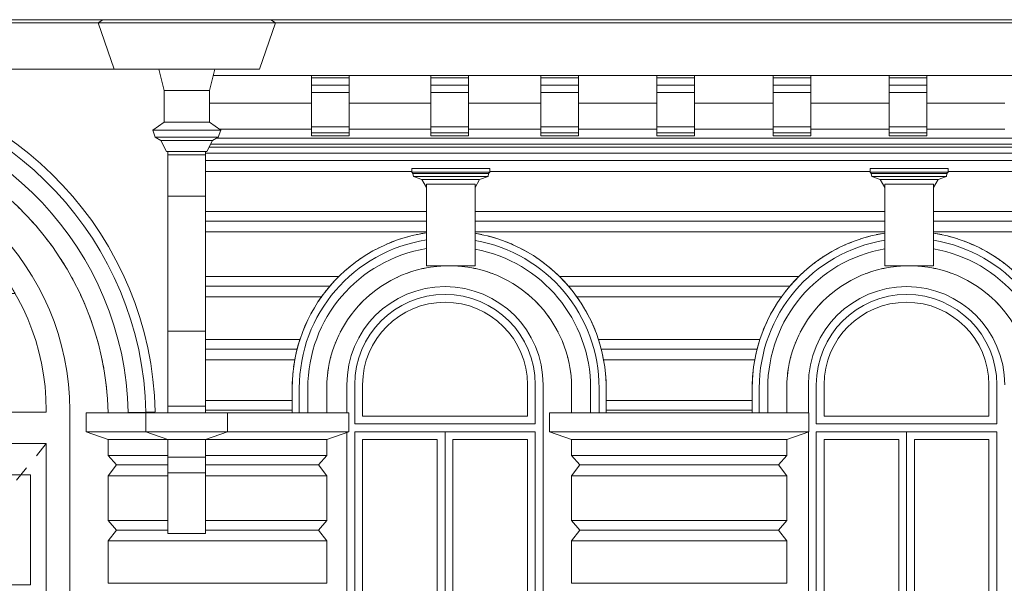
# Model space of a CAD drawing. Header units: metres. Extents: x -1.8 to 41.7, y -0.9 to 24.3.
# Tile 16 of 28: x 21.1 to 27.3, y 1.8 to 5.4. Entities that reach past the tile are written whole.
import ezdxf

# ---------------------------------------------------------------- set-up
doc = ezdxf.new("R2010")
doc.units = ezdxf.units.M
doc.linetypes.add('AV - Carkovana 2mm', pattern=[0.0027, 0.002, -0.0007])
doc.layers.add('AV-STAVBA', color=7, linetype='Continuous', lineweight=18)

# ---------------------------------------------------------------- blocks, each defined once
blk = doc.blocks.new('DO_2_Ocel__členěné dřevěné vrata - 1500x1970-1358107-Pohled JV')
at = {"layer": 'AV-STAVBA'}
for p, q in [((19.7098, 3.685), (19.7098, 4.4099)), ((19.7398, 4.4099), (19.7398, 3.685)), ((19.0098, 3.685), (19.0098, 4.2286)), ((19.0398, 4.2445), (19.0398, 3.685)), ((20.4098, 3.685), (20.4098, 4.2445)), ((20.4398, 4.2286), (20.4398, 3.685)), ((19.0098, 3.655), (18.4229, 3.655)), ((18.4405, 3.685), (19.0098, 3.685)), ((19.0098, 2.9), (19.0098, 3.655)), ((19.0398, 3.685), (19.7098, 3.685)), ((19.0398, 3.655), (19.0398, 2.9)), ((19.7098, 3.655), (19.0398, 3.655)), ((19.7098, 2.9), (19.7098, 3.655)), ((19.7398, 3.685), (20.4098, 3.685)), ((19.7398, 3.655), (19.7398, 2.9)), ((20.4098, 3.655), (19.7398, 3.655)), ((20.4098, 2.9), (20.4098, 3.655)), ((20.4398, 3.685), (21.0091, 3.685)), ((20.4398, 3.655), (20.4398, 2.9)), ((21.0267, 3.655), (20.4398, 3.655)), ((18.2248, 2.9), (18.2248, 2.91)), ((21.2248, 2.9), (18.2248, 2.9)), ((19.0398, 2.9), (19.0098, 2.9)), ((19.7398, 2.9), (19.7098, 2.9)), ((20.4398, 2.9), (20.4098, 2.9)), ((21.2248, 2.91), (21.2248, 2.9)), ((18.2248, 2.7), (18.2248, -0.514)), ((18.2248, 2.7), (21.2248, 2.7)), ((18.2248, 2.7), (19.7248, 2.7)), ((18.2248, -0.514), (18.2248, 2.7)), ((19.7248, 2.7), (21.2248, 2.7)), ((19.7248, -0.8499), (19.7248, 2.7)), ((19.7248, 2.7), (19.7248, -0.8499)), ((21.2248, -0.5012), (21.2248, 2.7)), ((21.2248, 2.7), (21.2248, -0.5012)), ((18.3248, 2.5), (18.3248, 1.8)), ((18.5498, 2.5), (18.3248, 2.5)), ((18.5498, 2.5), (18.5498, 1.8)), ((18.6498, 1.8), (18.6498, 2.5)), ((18.8748, 2.5), (18.6498, 2.5)), ((18.8748, 2.5), (18.8748, 1.8)), ((19.0748, 1.8), (19.0748, 2.5)), ((19.2998, 2.5), (19.0748, 2.5)), ((19.2998, 2.5), (19.2998, 1.8)), ((19.3998, 1.8), (19.3998, 2.5)), ((19.6248, 2.5), (19.3998, 2.5)), ((19.6248, 1.8), (19.6248, 2.5)), ((19.8248, 2.5), (19.8248, 1.8)), ((20.0498, 2.5), (19.8248, 2.5)), ((20.0498, 1.8), (20.0498, 2.5)), ((20.3748, 2.5), (20.1498, 2.5)), ((20.1498, 2.5), (20.1498, 1.8)), ((20.3748, 1.8), (20.3748, 2.5)), ((20.7998, 2.5), (20.5748, 2.5)), ((20.5748, 2.5), (20.5748, 1.8)), ((20.7998, 1.8), (20.7998, 2.5)), ((20.8998, 2.5), (20.8998, 1.8)), ((21.1248, 2.5), (20.8998, 2.5)), ((21.1248, 1.8), (21.1248, 2.5)), ((18.5498, 1.8), (18.3248, 1.8)), ((18.8748, 1.8), (18.6498, 1.8)), ((19.2998, 1.8), (19.0748, 1.8)), ((19.6248, 1.8), (19.3998, 1.8)), ((19.8248, 1.8), (20.0498, 1.8)), ((20.1498, 1.8), (20.3748, 1.8)), ((20.5748, 1.8), (20.7998, 1.8)), ((20.8998, 1.8), (21.1248, 1.8)), ((19.7748, 1.725), (19.7748, -0.8501)), ((19.7748, 1.725), (20.4748, 1.725)), ((19.7748, 1.725), (20.4748, 1.725)), ((19.7748, -0.8501), (19.7748, 1.725)), ((20.4748, 1.725), (20.4748, -0.8518)), ((20.4748, 1.725), (20.4748, -0.8518)), ((18.3248, 1.65), (18.3248, 0.925)), ((18.3248, 1.65), (18.5498, 1.65)), ((18.5498, 1.65), (18.5498, 0.925)), ((18.6498, 0.925), (18.6498, 1.65)), ((18.6498, 1.65), (18.8748, 1.65)), ((18.8748, 1.65), (18.8748, 0.925)), ((19.0748, 0.925), (19.0748, 1.65)), ((19.0748, 1.65), (19.2998, 1.65)), ((19.2998, 1.65), (19.2998, 0.925)), ((19.3998, 1.65), (19.6248, 1.65)), ((19.3998, 0.925), (19.3998, 1.65)), ((19.6248, 0.925), (19.6248, 1.65)), ((19.8248, 1.65), (19.8248, 0.925)), ((20.0498, 1.65), (19.8248, 1.65)), ((20.0498, 0.925), (20.0498, 1.65)), ((20.1498, 1.65), (20.1498, 0.925)), ((20.3748, 1.65), (20.1498, 1.65)), ((20.3748, 0.925), (20.3748, 1.65)), ((20.7998, 1.65), (20.5748, 1.65)), ((20.5748, 1.65), (20.5748, 0.925)), ((20.7998, 0.925), (20.7998, 1.65)), ((20.8998, 1.65), (20.8998, 0.925)), ((21.1248, 1.65), (20.8998, 1.65)), ((21.1248, 0.925), (21.1248, 1.65)), ((18.5498, 0.925), (18.3248, 0.925)), ((18.8748, 0.925), (18.6498, 0.925)), ((19.2998, 0.925), (19.0748, 0.925)), ((19.6248, 0.925), (19.3998, 0.925)), ((19.8248, 0.925), (20.0498, 0.925)), ((20.1498, 0.925), (20.3748, 0.925)), ((20.5748, 0.925), (20.7998, 0.925)), ((20.8998, 0.925), (21.1248, 0.925)), ((18.3248, 0.775), (18.3248, 0.075)), ((18.3248, 0.775), (18.5498, 0.775)), ((18.5498, 0.775), (18.5498, 0.075)), ((18.6498, 0.075), (18.6498, 0.775)), ((18.6498, 0.775), (18.8748, 0.775)), ((18.8748, 0.775), (18.8748, 0.075)), ((19.0748, 0.075), (19.0748, 0.775)), ((19.0748, 0.775), (19.2998, 0.775)), ((19.2998, 0.775), (19.2998, 0.075)), ((19.3998, 0.775), (19.6248, 0.775)), ((19.3998, 0.075), (19.3998, 0.775)), ((19.6248, 0.075), (19.6248, 0.775)), ((19.8248, 0.775), (19.8248, 0.075)), ((20.0498, 0.775), (19.8248, 0.775)), ((20.0498, 0.075), (20.0498, 0.775)), ((20.3748, 0.775), (20.1498, 0.775)), ((20.1498, 0.775), (20.1498, 0.075)), ((20.3748, 0.075), (20.3748, 0.775)), ((20.7998, 0.775), (20.5748, 0.775)), ((20.5748, 0.775), (20.5748, 0.075)), ((20.7998, 0.075), (20.7998, 0.775)), ((20.8998, 0.775), (20.8998, 0.075)), ((21.1248, 0.775), (20.8998, 0.775)), ((21.1248, 0.075), (21.1248, 0.775)), ((18.5498, 0.075), (18.3248, 0.075)), ((18.8748, 0.075), (18.6498, 0.075)), ((19.2998, 0.075), (19.0748, 0.075)), ((19.6248, 0.075), (19.3998, 0.075)), ((19.8248, 0.075), (20.0498, 0.075)), ((20.1498, 0.075), (20.3748, 0.075)), ((20.5748, 0.075), (20.7998, 0.075)), ((20.8998, 0.075), (21.1248, 0.075)), ((18.3248, -0.4), (18.3248, -0.7)), ((18.3248, -0.4), (18.5498, -0.4)), ((18.5498, -0.4), (18.5498, -0.7)), ((18.6498, -0.7), (18.6498, -0.4)), ((18.6498, -0.4), (18.8748, -0.4)), ((18.8748, -0.4), (18.8748, -0.7)), ((19.0748, -0.7), (19.0748, -0.4)), ((19.0748, -0.4), (19.2998, -0.4)), ((19.2998, -0.4), (19.2998, -0.7)), ((19.3998, -0.4), (19.6248, -0.4)), ((19.3998, -0.7), (19.3998, -0.4)), ((19.6248, -0.7), (19.6248, -0.4)), ((19.8248, -0.4), (19.8248, -0.7)), ((20.3748, -0.4), (19.8248, -0.4)), ((20.3748, -0.7), (20.3748, -0.4)), ((20.5748, -0.4), (20.5748, -0.7)), ((21.1248, -0.4), (20.5748, -0.4)), ((21.1248, -0.7), (21.1248, -0.4)), ((18.3248, -0.7), (18.5498, -0.7)), ((18.6498, -0.7), (18.8748, -0.7)), ((19.0748, -0.7), (19.2998, -0.7)), ((19.3998, -0.7), (19.6248, -0.7)), ((19.8248, -0.7), (20.3748, -0.7)), ((20.5748, -0.7), (21.1248, -0.7))]:
    blk.add_line(p, q, dxfattribs=at)
at = {"layer": 'AV-STAVBA', "linetype": 'AV - Carkovana 2mm'}
for p, q in [((18.2248, 2.7), (19.7248, 0.85)), ((21.2248, 2.7), (19.7248, 0.85)), ((19.7248, 0.85), (18.3493, -0.8464)), ((19.7248, 0.85), (21.106, -0.8535))]:
    blk.add_line(p, q, dxfattribs=at)
at = {"layer": 'AV-STAVBA'}
for start, end in [(0, 180), (89.42703, 90.57297), (117.17222, 118.46792), (61.53208, 62.82778), (148.89108, 150.22029), (29.77971, 31.10892)]:
    blk.add_arc((19.7248, 2.91), 1.5, start, end, dxfattribs=at)
blk = doc.blocks.new('Zdobná fasáda 1NP - Zdobná fasáda 1NP-1554848-Pohled JV')
at = {"layer": 'AV-STAVBA'}
for p, q in [((21.9998, 4.54), (21.9998, 4.56)), ((21.9998, 4.54), (21.9998, 4.2756)), ((21.9998, 4.54), (22.2398, 4.54)), ((22.2398, 4.56), (22.2398, 4.54)), ((22.2398, 4.2756), (22.2398, 4.54)), ((23.5532, 4.4281), (23.5532, 4.4514)), ((23.5532, 4.4514), (24.0495, 4.4514)), ((23.5603, 4.4211), (23.5532, 4.4281)), ((24.0495, 4.4281), (23.5532, 4.4281)), ((23.5638, 4.4014), (23.5603, 4.4211)), ((24.0424, 4.4211), (23.5603, 4.4211)), ((23.6172, 4.3819), (23.5638, 4.4014)), ((24.039, 4.4014), (23.5638, 4.4014)), ((23.9855, 4.3819), (24.039, 4.4014)), ((24.039, 4.4014), (24.0424, 4.4211)), ((24.0424, 4.4211), (24.0495, 4.4281)), ((24.0495, 4.4281), (24.0495, 4.4514)), ((26.4732, 4.4281), (26.4732, 4.4514)), ((26.4732, 4.4514), (26.9695, 4.4514)), ((26.4803, 4.4211), (26.4732, 4.4281)), ((26.9695, 4.4281), (26.4732, 4.4281)), ((26.4838, 4.4014), (26.4803, 4.4211)), ((26.9624, 4.4211), (26.4803, 4.4211)), ((26.5372, 4.3819), (26.4838, 4.4014)), ((26.959, 4.4014), (26.4838, 4.4014)), ((26.9055, 4.3819), (26.959, 4.4014)), ((26.959, 4.4014), (26.9624, 4.4211)), ((26.9624, 4.4211), (26.9695, 4.4281)), ((26.9695, 4.4281), (26.9695, 4.4514)), ((23.6464, 4.3314), (23.6172, 4.3819)), ((23.9855, 4.3819), (23.6172, 4.3819)), ((23.6464, 4.3529), (23.6464, 4.1782)), ((23.9564, 4.3529), (23.6464, 4.3529)), ((23.9564, 4.3314), (23.9855, 4.3819)), ((23.9564, 4.1782), (23.9564, 4.3529)), ((26.5664, 4.3314), (26.5372, 4.3819)), ((26.9055, 4.3819), (26.5372, 4.3819)), ((26.5664, 4.3529), (26.5664, 4.1782)), ((26.8764, 4.3529), (26.5664, 4.3529)), ((26.8764, 4.3314), (26.9055, 4.3819)), ((26.8764, 4.1782), (26.8764, 4.3529)), ((21.9998, 3.415), (21.9998, 4.2765)), ((21.9998, 4.2756), (22.2398, 4.2756)), ((22.2398, 4.2765), (22.2398, 3.415)), ((23.6464, 3.8735), (23.6464, 4.1782)), ((23.9564, 4.1782), (23.9564, 3.8735)), ((26.5664, 3.8735), (26.5664, 4.1782)), ((26.8764, 4.1782), (26.8764, 3.8735)), ((23.6464, 3.8735), (23.6464, 3.833)), ((23.6464, 3.833), (23.9564, 3.833)), ((23.9564, 3.833), (23.9564, 3.8735)), ((26.5664, 3.8735), (26.5664, 3.833)), ((26.5664, 3.833), (26.8764, 3.833)), ((26.8764, 3.833), (26.8764, 3.8735)), ((23.0878, 3.7637), (23.0852, 3.7611)), ((24.4976, 3.7611), (24.4949, 3.7637)), ((26.0178, 3.7637), (26.0152, 3.7611)), ((23.0309, 3.7024), (23.0119, 3.6795)), ((23.0327, 3.7024), (23.0309, 3.7024)), ((23.3683, 3.7083), (23.3831, 3.7177)), ((23.4499, 3.7543), (23.4632, 3.7606)), ((24.1195, 3.7606), (24.1328, 3.7543)), ((24.1996, 3.7177), (24.2145, 3.7083)), ((24.5518, 3.7024), (24.5501, 3.7024)), ((24.5708, 3.6795), (24.5518, 3.7024)), ((25.9609, 3.7024), (25.9419, 3.6795)), ((25.9627, 3.7024), (25.9609, 3.7024)), ((26.2983, 3.7083), (26.3131, 3.7177)), ((26.3799, 3.7543), (26.3931, 3.7606)), ((27.0495, 3.7606), (27.0628, 3.7543)), ((27.1296, 3.7177), (27.1445, 3.7083)), ((23.2877, 3.6486), (23.3, 3.6588)), ((24.2828, 3.6588), (24.2951, 3.6486)), ((26.2177, 3.6486), (26.23, 3.6588)), ((27.2128, 3.6588), (27.2251, 3.6486)), ((22.9792, 3.6337), (22.9772, 3.6337)), ((24.6036, 3.6337), (24.6055, 3.6337)), ((25.9092, 3.6337), (25.9072, 3.6337)), ((21.9998, 3.1834), (21.9998, 3.415)), ((21.9998, 3.415), (22.2398, 3.415)), ((22.2398, 3.415), (22.2398, 3.1834)), ((23.0655, 3.3387), (23.067, 3.3424)), ((24.5157, 3.3424), (24.5172, 3.3387)), ((25.9955, 3.3387), (25.997, 3.3424)), ((22.823, 3.3024), (22.8169, 3.2778)), ((22.8242, 3.3024), (22.823, 3.3024)), ((24.7598, 3.3024), (24.7586, 3.3024)), ((24.7658, 3.2778), (24.7598, 3.3024)), ((25.753, 3.3024), (25.7469, 3.2778)), ((25.7542, 3.3024), (25.753, 3.3024)), ((22.8078, 3.2337), (22.8093, 3.2337)), ((23.0352, 3.2443), (23.0367, 3.2503)), ((24.546, 3.2503), (24.5476, 3.2443)), ((24.7734, 3.2337), (24.7749, 3.2337)), ((25.7378, 3.2337), (25.7393, 3.2337)), ((25.9652, 3.2443), (25.9667, 3.2503)), ((21.9998, 3.1834), (21.9998, 2.9374)), ((22.2398, 2.9374), (22.2398, 3.1834)), ((22.7914, 3.053), (22.7914, 2.895)), ((22.8364, 3.053), (22.8364, 2.895)), ((22.8906, 3.053), (22.8906, 2.895)), ((23.0114, 3.053), (23.0114, 2.895)), ((24.5714, 3.053), (24.5714, 2.895)), ((24.6922, 2.895), (24.6922, 3.053)), ((24.7464, 3.053), (24.7464, 2.895)), ((24.7914, 2.895), (24.7914, 3.053)), ((25.7214, 3.053), (25.7214, 2.895)), ((25.7664, 3.053), (25.7664, 2.895)), ((25.8206, 3.053), (25.8206, 2.895)), ((25.9414, 3.053), (25.9414, 2.895)), ((21.4798, 2.775), (21.4798, 2.895)), ((21.4798, 2.895), (21.8598, 2.895)), ((21.7475, 2.8981), (21.6193, 2.895)), ((21.86, 2.9007), (21.7475, 2.8981)), ((21.8598, 2.895), (22.3798, 2.895)), ((21.8598, 2.895), (21.8598, 2.775)), ((21.9192, 2.9021), (21.86, 2.9007)), ((21.9998, 2.895), (21.9998, 2.9374)), ((21.9998, 2.9374), (22.2398, 2.9374)), ((22.2398, 2.9374), (22.2398, 2.895)), ((23.1514, 2.895), (22.3798, 2.895)), ((22.3798, 2.895), (22.3798, 2.775)), ((23.1514, 2.775), (23.1514, 2.895)), ((26.0814, 2.895), (24.4314, 2.895)), ((24.4314, 2.895), (24.4314, 2.775)), ((26.0814, 2.775), (26.0814, 2.895)), ((21.6198, 2.725), (21.4798, 2.775)), ((21.8598, 2.775), (21.4798, 2.775)), ((22.3798, 2.775), (21.8598, 2.775)), ((21.8598, 2.775), (21.9998, 2.725)), ((22.3798, 2.775), (22.2398, 2.725)), ((23.1514, 2.775), (22.3798, 2.775)), ((23.0114, 2.725), (23.1514, 2.775)), ((26.0814, 2.775), (24.4314, 2.775)), ((24.4314, 2.775), (24.5714, 2.725)), ((25.9414, 2.725), (26.0814, 2.775)), ((21.9998, 2.725), (21.6198, 2.725)), ((21.9998, 2.6128), (21.9998, 2.725)), ((21.9998, 2.725), (22.2398, 2.725)), ((22.2398, 2.725), (21.9998, 2.725)), ((22.2398, 2.725), (22.2398, 2.6128)), ((23.0114, 2.725), (22.2398, 2.725)), ((25.9414, 2.725), (24.5714, 2.725)), ((21.9998, 2.5128), (21.9998, 2.6128)), ((21.9998, 2.6128), (22.2398, 2.6128)), ((22.2398, 2.6128), (22.2398, 2.5128)), ((21.9998, 2.127), (21.9998, 2.5128)), ((21.9998, 2.5128), (22.2398, 2.5128)), ((22.2398, 2.5128), (22.2398, 2.127)), ((22.2398, 2.127), (21.9998, 2.127))]:
    blk.add_line(p, q, dxfattribs=at)
at = {"layer": 'AV-STAVBA', "flags": 128}
for points in [[(23.0826, 3.7585), (23.0587, 3.7337), (23.0309, 3.7024)], [(24.5518, 3.7024), (24.524, 3.7337), (24.5001, 3.7585)], [(26.0126, 3.7585), (25.9887, 3.7337), (25.9609, 3.7024)], [(23.008, 3.6746), (23.0033, 3.6686), (22.9772, 3.6337)], [(24.6055, 3.6337), (24.5794, 3.6686), (24.5747, 3.6746)], [(25.938, 3.6746), (25.9333, 3.6686), (25.9072, 3.6337)], [(22.8408, 3.3637), (22.8314, 3.3332), (22.823, 3.3024)], [(24.7598, 3.3024), (24.7513, 3.3332), (24.7419, 3.3637)], [(25.7708, 3.3637), (25.7614, 3.3332), (25.753, 3.3024)], [(22.8161, 3.274), (22.8148, 3.2682), (22.8078, 3.2337)], [(24.7749, 3.2337), (24.7679, 3.2682), (24.7666, 3.274)], [(25.7461, 3.274), (25.7448, 3.2682), (25.7378, 3.2337)]]:
    blk.add_lwpolyline(points, dxfattribs=at)
at = {"layer": 'AV-STAVBA'}
for centre, radius, start, end in [((19.7298, 2.85), 2.19, 1.36431, 84.87326), ((19.7298, 2.85), 2.1308, 1.36431, 85.00901), ((19.7298, 2.85), 2.0182, 1.36431, 85.28921), ((19.7298, 2.85), 1.89, 1.36431, 85.64913), ((23.7914, 3.053), 1, 98.3495, 180), ((23.7914, 3.053), 1, 104.3948, 108.10017), ((23.7914, 3.053), 1, 98.3472, 102.0026), ((23.7914, 3.053), 1, 77.9974, 80.49473), ((23.7914, 3.053), 1, 360, 80.48755), ((23.7914, 3.053), 1, 71.89983, 75.6052), ((26.7214, 3.053), 1, 98.93098, 180), ((26.7214, 3.053), 1, 104.3948, 108.10017), ((26.7214, 3.053), 1, 98.92623, 102.0026), ((26.7214, 3.053), 1, 77.9974, 81.07377), ((26.7214, 3.053), 1, 360, 81.06902), ((26.7214, 3.053), 1, 71.89983, 75.6052), ((23.7914, 3.053), 0.955, 98.74679, 180), ((23.7914, 3.053), 1, 110.55797, 114.24266), ((23.7914, 3.053), 0.955, 360, 80.03546), ((23.7914, 3.053), 1, 65.75734, 69.44203), ((26.7214, 3.053), 0.955, 99.35566, 180), ((26.7214, 3.053), 1, 110.55797, 114.24266), ((26.7214, 3.053), 0.955, 360, 80.64434), ((26.7214, 3.053), 1, 65.75734, 69.41441), ((23.7914, 3.053), 0.9008, 99.2682, 180), ((23.7914, 3.053), 1, 122.74492, 127.13698), ((23.7914, 3.053), 1, 116.66507, 120.4933), ((23.7914, 3.053), 0.9008, 360, 79.43889), ((23.7914, 3.053), 1, 59.5067, 63.33493), ((23.7914, 3.053), 1, 52.86302, 57.25508), ((26.7214, 3.053), 0.9008, 99.90895, 180), ((26.7214, 3.053), 1, 122.74492, 127.13698), ((26.7214, 3.053), 1, 116.66507, 120.4933), ((26.7214, 3.053), 0.9008, 360, 80.09105), ((26.7214, 3.053), 1, 59.5067, 63.33493), ((26.7214, 3.053), 1, 52.86302, 57.25508), ((23.7914, 3.053), 0.78, 360, 180), ((23.7914, 3.053), 1, 128.80957, 134.71094), ((23.7914, 3.053), 0.78, 93.53987, 95.30784), ((23.7914, 3.053), 0.78, 84.69216, 86.46013), ((23.7914, 3.053), 1, 45.28906, 51.19043), ((26.7214, 3.053), 0.78, 360, 180), ((26.7214, 3.053), 1, 128.80957, 134.71094), ((26.7214, 3.053), 0.78, 93.53987, 95.30784), ((26.7214, 3.053), 0.78, 84.69216, 86.46013), ((23.7914, 3.053), 0.78, 107.69969, 110.6416), ((23.7914, 3.053), 0.78, 100.61971, 103.2696), ((23.7914, 3.053), 0.78, 76.7304, 79.38029), ((23.7914, 3.053), 0.78, 69.3584, 72.30031), ((26.7214, 3.053), 0.78, 107.69969, 110.6416), ((26.7214, 3.053), 0.78, 100.61971, 103.2696), ((26.7214, 3.053), 0.78, 76.7304, 79.38029), ((26.7214, 3.053), 0.78, 69.3584, 72.30031), ((23.7914, 3.053), 1, 144.50266, 146.37216), ((23.7914, 3.053), 0.78, 135.06716, 137.36357), ((23.7914, 3.053), 0.78, 42.63643, 44.93284), ((23.7914, 3.053), 1, 33.62784, 35.49734), ((26.7214, 3.053), 1, 144.50266, 146.37216), ((26.7214, 3.053), 0.78, 135.06716, 137.36357), ((26.7214, 3.053), 0.78, 42.63643, 44.93284), ((23.7914, 3.053), 1, 148.97365, 152.5889), ((23.7914, 3.053), 0.78, 143.1478, 144.09577), ((23.7914, 3.053), 0.78, 35.90423, 36.8522), ((23.7914, 3.053), 1, 27.4111, 31.02635), ((26.7214, 3.053), 1, 148.97365, 152.5889), ((26.7214, 3.053), 0.78, 143.1478, 144.09577), ((23.7914, 3.053), 1, 155.12605, 158.8919), ((23.7914, 3.053), 1, 21.1081, 24.87395), ((26.7214, 3.053), 1, 155.12605, 158.8919), ((23.7914, 3.053), 0.78, 150.8221, 152.83842), ((23.7914, 3.053), 0.78, 27.16158, 29.1779), ((26.7214, 3.053), 0.78, 150.8221, 152.83842), ((23.7914, 3.053), 1, 161.26879, 161.90068), ((23.7914, 3.053), 1, 18.09932, 18.73121), ((26.7214, 3.053), 1, 161.26879, 161.90068), ((23.7914, 3.053), 1, 169.59149, 172.24542), ((23.7914, 3.053), 1, 7.75458, 10.40851), ((26.7214, 3.053), 1, 169.59149, 172.24542), ((23.7914, 3.053), 1, 174.10125, 180), ((23.7914, 3.053), 0.78, 170.73621, 173.04146), ((23.7914, 3.053), 0.78, 6.95854, 9.26379), ((23.7914, 3.053), 1, 360, 5.89875), ((26.7214, 3.053), 1, 174.10125, 180), ((26.7214, 3.053), 0.78, 170.73621, 173.04146)]:
    blk.add_arc(centre, radius, start, end, dxfattribs=at)
blk = doc.blocks.new('WI_2-1_dvojité_bez středního sloupku_vnější půlkruhové nadpraží - 1250x-V4-Pohled JV')
at = {"layer": 'AV-STAVBA'}
for p, q in [((29.0698, 2.825), (29.0698, 3.075)), ((29.0698, 3.075), (29.0698, 2.825)), ((29.1198, 2.875), (29.1198, 3.075)), ((30.1698, 3.075), (30.1698, 2.875)), ((30.2198, 3.075), (30.2198, 2.825)), ((30.2198, 2.825), (30.2198, 3.075)), ((30.2198, 2.825), (29.0698, 2.825)), ((29.0698, 2.825), (30.2198, 2.825)), ((30.1698, 2.875), (29.1198, 2.875)), ((29.0698, 2.775), (29.0698, 1.05)), ((29.0698, 2.775), (29.6862, 2.775)), ((29.6448, 2.775), (29.0698, 2.775)), ((29.0698, 2.775), (29.0698, 1.05)), ((30.2198, 2.775), (29.6448, 2.775)), ((29.6448, 2.775), (29.6448, 1.05)), ((29.6448, 1.05), (29.6448, 2.775)), ((29.6862, 2.775), (30.2198, 2.775)), ((30.2198, 1.05), (30.2198, 2.775)), ((30.2198, 1.05), (30.2198, 2.775)), ((29.1198, 1.1), (29.1198, 2.725)), ((29.1198, 2.725), (29.5948, 2.725)), ((29.5948, 2.725), (29.5948, 1.1)), ((29.6948, 1.1), (29.6948, 2.725)), ((29.6948, 2.725), (30.1698, 2.725)), ((30.1698, 2.725), (30.1698, 1.1)), ((29.5948, 1.1), (29.1198, 1.1)), ((30.1698, 1.1), (29.6948, 1.1)), ((29.0698, 1.05), (29.6138, 1.05)), ((29.0698, 1.05), (29.6448, 1.05)), ((29.6138, 1.05), (30.2198, 1.05)), ((29.6448, 1.05), (30.2198, 1.05))]:
    blk.add_line(p, q, dxfattribs=at)
for radius, start in [(0.575, 0), (0.575, 360), (0.525, 360)]:
    blk.add_arc((29.6448, 3.075), radius, start, 180, dxfattribs=at)
blk = doc.blocks.new('Římsa nad 1NP - Římsa nad 1NP-1582674-Pohled JV')
at = {"layer": 'AV-STAVBA'}
for p, q in [((21.5848, 5.4), (17.8598, 5.4)), ((21.5848, 5.4), (21.5557, 5.3796)), ((22.6548, 5.4), (21.5848, 5.4)), ((22.6548, 5.4), (33.5741, 5.4)), ((22.6548, 5.4), (22.684, 5.3796)), ((21.5557, 5.3796), (17.889, 5.3796)), ((22.684, 5.3796), (21.5557, 5.3796)), ((21.5557, 5.3796), (21.6571, 5.085)), ((22.684, 5.3796), (22.5825, 5.085)), ((33.5449, 5.3796), (22.684, 5.3796)), ((17.7875, 5.085), (21.6571, 5.085)), ((21.6571, 5.085), (22.5825, 5.085)), ((21.9419, 5.085), (21.9752, 4.9499)), ((22.2977, 5.085), (22.2645, 4.9499)), ((33.6601, 5.045), (22.2879, 5.045)), ((22.9148, 5.0306), (22.9148, 5.045)), ((22.9148, 4.9821), (22.9148, 5.0306)), ((23.1548, 5.0306), (22.9148, 5.0306)), ((23.1548, 5.045), (23.1548, 5.0306)), ((23.1548, 5.0306), (23.1548, 4.9821)), ((23.6748, 5.0306), (23.6748, 5.045)), ((23.6748, 4.9821), (23.6748, 5.0306)), ((23.9148, 5.0306), (23.6748, 5.0306)), ((23.9148, 5.045), (23.9148, 5.0306)), ((23.9148, 5.0306), (23.9148, 4.9821)), ((24.3748, 5.0306), (24.3748, 5.045)), ((24.3748, 4.9821), (24.3748, 5.0306)), ((24.6148, 5.0306), (24.3748, 5.0306)), ((24.6148, 5.045), (24.6148, 5.0306)), ((24.6148, 5.0306), (24.6148, 4.9821)), ((25.1148, 5.0306), (25.1148, 5.045)), ((25.1148, 4.9821), (25.1148, 5.0306)), ((25.3548, 5.0306), (25.1148, 5.0306)), ((25.3548, 5.045), (25.3548, 5.0306)), ((25.3548, 5.0306), (25.3548, 4.9821)), ((25.8548, 5.0306), (25.8548, 5.045)), ((25.8548, 4.9821), (25.8548, 5.0306)), ((26.0948, 5.0306), (25.8548, 5.0306)), ((26.0948, 5.045), (26.0948, 5.0306)), ((26.0948, 5.0306), (26.0948, 4.9821)), ((26.5948, 5.0306), (26.5948, 5.045)), ((26.5948, 4.9821), (26.5948, 5.0306)), ((26.8348, 5.0306), (26.5948, 5.0306)), ((26.8348, 5.045), (26.8348, 5.0306)), ((26.8348, 5.0306), (26.8348, 4.9821)), ((22.9148, 4.9357), (22.9148, 4.9821)), ((23.1548, 4.9821), (22.9148, 4.9821)), ((23.1548, 4.9821), (23.1548, 4.9357)), ((23.6748, 4.9357), (23.6748, 4.9821)), ((23.9148, 4.9821), (23.6748, 4.9821)), ((23.9148, 4.9821), (23.9148, 4.9357)), ((24.3748, 4.9357), (24.3748, 4.9821)), ((24.6148, 4.9821), (24.3748, 4.9821)), ((24.6148, 4.9821), (24.6148, 4.9357)), ((25.1148, 4.9357), (25.1148, 4.9821)), ((25.3548, 4.9821), (25.1148, 4.9821)), ((25.3548, 4.9821), (25.3548, 4.9357)), ((25.8548, 4.9357), (25.8548, 4.9821)), ((26.0948, 4.9821), (25.8548, 4.9821)), ((26.0948, 4.9821), (26.0948, 4.9357)), ((26.5948, 4.9357), (26.5948, 4.9821)), ((26.8348, 4.9821), (26.5948, 4.9821)), ((26.8348, 4.9821), (26.8348, 4.9357)), ((22.2645, 4.9499), (21.9752, 4.9499)), ((21.9752, 4.9499), (21.9752, 4.7473)), ((22.2645, 4.9499), (22.2645, 4.7473)), ((22.9148, 4.9357), (22.9148, 4.8599)), ((23.1548, 4.9357), (22.9148, 4.9357)), ((23.1548, 4.8599), (23.1548, 4.9357)), ((23.6748, 4.9357), (23.6748, 4.8599)), ((23.9148, 4.9357), (23.6748, 4.9357)), ((23.9148, 4.8599), (23.9148, 4.9357)), ((24.3748, 4.9357), (24.3748, 4.8599)), ((24.6148, 4.9357), (24.3748, 4.9357)), ((24.6148, 4.8599), (24.6148, 4.9357)), ((25.1148, 4.9357), (25.1148, 4.8599)), ((25.3548, 4.9357), (25.1148, 4.9357)), ((25.3548, 4.8599), (25.3548, 4.9357)), ((25.8548, 4.9357), (25.8548, 4.8599)), ((26.0948, 4.9357), (25.8548, 4.9357)), ((26.0948, 4.8599), (26.0948, 4.9357)), ((26.5948, 4.9357), (26.5948, 4.8599)), ((26.8348, 4.9357), (26.5948, 4.9357)), ((26.8348, 4.8599), (26.8348, 4.9357)), ((22.9148, 4.8673), (22.2645, 4.8673)), ((22.9148, 4.7178), (22.9148, 4.8599)), ((23.6748, 4.8673), (23.1548, 4.8673)), ((23.1548, 4.8599), (23.1548, 4.7178)), ((23.6748, 4.7178), (23.6748, 4.8599)), ((24.3748, 4.8673), (23.9148, 4.8673)), ((23.9148, 4.8599), (23.9148, 4.7178)), ((24.3748, 4.7178), (24.3748, 4.8599)), ((25.1148, 4.8673), (24.6148, 4.8673)), ((24.6148, 4.8599), (24.6148, 4.7178)), ((25.1148, 4.7178), (25.1148, 4.8599)), ((25.8548, 4.8673), (25.3548, 4.8673)), ((25.3548, 4.8599), (25.3548, 4.7178)), ((25.8548, 4.7178), (25.8548, 4.8599)), ((26.5948, 4.8673), (26.0948, 4.8673)), ((26.0948, 4.8599), (26.0948, 4.7178)), ((26.5948, 4.7178), (26.5948, 4.8599)), ((27.3298, 4.8673), (26.8348, 4.8673)), ((26.8348, 4.8599), (26.8348, 4.7178)), ((21.9752, 4.7473), (21.9033, 4.697)), ((22.2645, 4.7473), (21.9752, 4.7473)), ((22.2645, 4.7473), (22.3363, 4.697)), ((22.9148, 4.6789), (22.9148, 4.7178)), ((23.1548, 4.7178), (22.9148, 4.7178)), ((23.1548, 4.7178), (23.1548, 4.6789)), ((23.6748, 4.6789), (23.6748, 4.7178)), ((23.9148, 4.7178), (23.6748, 4.7178)), ((23.9148, 4.7178), (23.9148, 4.6789)), ((24.3748, 4.6789), (24.3748, 4.7178)), ((24.6148, 4.7178), (24.3748, 4.7178)), ((24.6148, 4.7178), (24.6148, 4.6789)), ((25.1148, 4.6789), (25.1148, 4.7178)), ((25.3548, 4.7178), (25.1148, 4.7178)), ((25.3548, 4.7178), (25.3548, 4.6789)), ((25.8548, 4.6789), (25.8548, 4.7178)), ((26.0948, 4.7178), (25.8548, 4.7178)), ((26.0948, 4.7178), (26.0948, 4.6789)), ((26.5948, 4.6789), (26.5948, 4.7178)), ((26.8348, 4.7178), (26.5948, 4.7178)), ((26.8348, 4.7178), (26.8348, 4.6789)), ((22.3363, 4.697), (21.9033, 4.697)), ((21.9033, 4.697), (21.9188, 4.6521)), ((22.3208, 4.6521), (21.9188, 4.6521)), ((21.9188, 4.6521), (21.9552, 4.6311)), ((22.3208, 4.6521), (22.2844, 4.6311)), ((33.8725, 4.6449), (22.3084, 4.6449)), ((22.3363, 4.697), (22.3208, 4.6521)), ((22.9148, 4.7023), (22.3287, 4.7023)), ((22.9148, 4.6612), (22.9148, 4.6789)), ((22.9148, 4.6789), (23.1548, 4.6789)), ((23.1548, 4.6612), (22.9148, 4.6612)), ((23.6748, 4.7023), (23.1548, 4.7023)), ((23.1548, 4.6789), (23.1548, 4.6612)), ((23.6748, 4.6612), (23.6748, 4.6789)), ((23.6748, 4.6789), (23.9148, 4.6789)), ((23.9148, 4.6612), (23.6748, 4.6612)), ((24.3748, 4.7023), (23.9148, 4.7023)), ((23.9148, 4.6789), (23.9148, 4.6612)), ((24.3748, 4.6612), (24.3748, 4.6789)), ((24.3748, 4.6789), (24.6148, 4.6789)), ((24.6148, 4.6612), (24.3748, 4.6612)), ((25.1148, 4.7023), (24.6148, 4.7023)), ((24.6148, 4.6789), (24.6148, 4.6612)), ((25.1148, 4.6612), (25.1148, 4.6789)), ((25.1148, 4.6789), (25.3548, 4.6789)), ((25.3548, 4.6612), (25.1148, 4.6612)), ((25.8548, 4.7023), (25.3548, 4.7023)), ((25.3548, 4.6789), (25.3548, 4.6612)), ((25.8548, 4.6612), (25.8548, 4.6789)), ((25.8548, 4.6789), (26.0948, 4.6789)), ((26.0948, 4.6612), (25.8548, 4.6612)), ((26.5948, 4.7023), (26.0948, 4.7023)), ((26.0948, 4.6789), (26.0948, 4.6612)), ((26.5948, 4.6612), (26.5948, 4.6789)), ((26.5948, 4.6789), (26.8348, 4.6789)), ((26.8348, 4.6612), (26.5948, 4.6612)), ((27.3298, 4.7023), (26.8348, 4.7023)), ((26.8348, 4.6789), (26.8348, 4.6612)), ((22.2844, 4.6311), (21.9552, 4.6311)), ((21.9552, 4.6311), (21.9914, 4.56)), ((22.2844, 4.6311), (22.2482, 4.56)), ((33.9202, 4.5871), (22.262, 4.5871)), ((33.8855, 4.6071), (22.2722, 4.6071)), ((22.2482, 4.56), (21.9914, 4.56)), ((33.9461, 4.55), (22.2398, 4.55))]:
    blk.add_line(p, q, dxfattribs=at)

msp = doc.modelspace()

# ---------------------------------------------------------------- linework, layer by layer
at = {"layer": 'AV-STAVBA'}
for p, q in [((22.2398, 4.5024), (36.1706, 4.5024)), ((23.5532, 4.4337), (22.2398, 4.4337)), ((26.4732, 4.4337), (24.0495, 4.4337)), ((29.3932, 4.4337), (26.9695, 4.4337)), ((22.2398, 4.1787), (23.6464, 4.1787)), ((23.9564, 4.1787), (26.5664, 4.1787)), ((26.8764, 4.1787), (29.4864, 4.1787)), ((22.2398, 4.1174), (23.6464, 4.1174)), ((23.9564, 4.1174), (26.5664, 4.1174)), ((26.8764, 4.1174), (29.4864, 4.1174)), ((23.6464, 4.0487), (22.2398, 4.0487)), ((26.5664, 4.0487), (23.9564, 4.0487)), ((29.4864, 4.0487), (26.8764, 4.0487)), ((22.2398, 3.7637), (23.0878, 3.7637)), ((24.4949, 3.7637), (26.0178, 3.7637)), ((22.2398, 3.7024), (23.0327, 3.7024)), ((23.3831, 3.7177), (23.3683, 3.7083)), ((23.4632, 3.7606), (23.4499, 3.7543)), ((24.1328, 3.7543), (24.1195, 3.7606)), ((24.2145, 3.7083), (24.1996, 3.7177)), ((24.5501, 3.7024), (25.9627, 3.7024)), ((26.3131, 3.7177), (26.2983, 3.7083)), ((26.3931, 3.7606), (26.3799, 3.7543)), ((27.0628, 3.7543), (27.0495, 3.7606)), ((27.1445, 3.7083), (27.1296, 3.7177)), ((23.3, 3.6588), (23.2877, 3.6486)), ((24.2951, 3.6486), (24.2828, 3.6588)), ((26.23, 3.6588), (26.2177, 3.6486)), ((27.2251, 3.6486), (27.2128, 3.6588)), ((22.9792, 3.6337), (22.2398, 3.6337)), ((25.9092, 3.6337), (24.6036, 3.6337)), ((22.2398, 3.3637), (22.8408, 3.3637)), ((23.067, 3.3424), (23.0655, 3.3387)), ((24.5172, 3.3387), (24.5157, 3.3424)), ((24.7419, 3.3637), (25.7708, 3.3637)), ((25.997, 3.3424), (25.9955, 3.3387)), ((22.2398, 3.3024), (22.8242, 3.3024)), ((24.7586, 3.3024), (25.7542, 3.3024)), ((22.8093, 3.2337), (22.2398, 3.2337)), ((23.0367, 3.2503), (23.0352, 3.2443)), ((24.5476, 3.2443), (24.546, 3.2503)), ((25.7393, 3.2337), (24.7734, 3.2337)), ((25.9667, 3.2503), (25.9652, 3.2443)), ((23.1398, 2.895), (23.1398, 3.075)), ((24.3898, 3.075), (24.3898, 1)), ((26.0798, 2.895), (26.0798, 3.075)), ((22.2398, 2.975), (22.7914, 2.975)), ((24.7914, 2.975), (25.7214, 2.975)), ((21.3748, 2.91), (21.3748, 0.9732)), ((22.2398, 2.9137), (22.7914, 2.9137)), ((24.7914, 2.9137), (25.7214, 2.9137)), ((23.1398, 1), (23.1398, 2.7709)), ((26.0798, 1), (26.0798, 2.7744)), ((21.6198, 2.725), (21.6198, 2.625)), ((23.0114, 2.625), (23.0114, 2.725)), ((24.5714, 2.725), (24.5714, 2.625)), ((25.9414, 2.625), (25.9414, 2.725)), ((21.6198, 2.625), (21.9998, 2.625)), ((21.6198, 2.625), (21.6712, 2.5638)), ((22.2398, 2.625), (23.0114, 2.625)), ((22.9599, 2.5638), (23.0114, 2.625)), ((24.5714, 2.625), (25.9414, 2.625)), ((24.5714, 2.625), (24.6228, 2.5638)), ((25.8899, 2.5638), (25.9414, 2.625)), ((21.6712, 2.5638), (21.6198, 2.495)), ((21.6712, 2.5638), (21.9998, 2.5638)), ((22.2398, 2.5638), (22.9599, 2.5638)), ((23.0114, 2.495), (22.9599, 2.5638)), ((24.6228, 2.5638), (24.5714, 2.495)), ((24.6228, 2.5638), (25.8899, 2.5638)), ((25.9414, 2.495), (25.8899, 2.5638)), ((21.6198, 2.495), (21.6198, 2.21)), ((21.9998, 2.495), (21.6198, 2.495)), ((23.0114, 2.495), (22.2398, 2.495)), ((23.0114, 2.21), (23.0114, 2.495)), ((24.5714, 2.495), (24.5714, 2.21)), ((25.9414, 2.495), (24.5714, 2.495)), ((25.9414, 2.21), (25.9414, 2.495)), ((21.6198, 2.21), (21.9998, 2.21)), ((21.6712, 2.1488), (21.6198, 2.21)), ((22.2398, 2.21), (23.0114, 2.21)), ((22.9599, 2.1488), (23.0114, 2.21)), ((24.5714, 2.21), (25.9414, 2.21)), ((24.6228, 2.1488), (24.5714, 2.21)), ((25.8899, 2.1488), (25.9414, 2.21)), ((21.6198, 2.08), (21.6712, 2.1488)), ((21.6712, 2.1488), (21.9998, 2.1488)), ((22.2398, 2.1488), (22.9599, 2.1488)), ((23.0114, 2.08), (22.9599, 2.1488)), ((24.5714, 2.08), (24.6228, 2.1488)), ((24.6228, 2.1488), (25.8899, 2.1488)), ((25.9414, 2.08), (25.8899, 2.1488)), ((21.6198, 2.08), (21.6198, 1.81)), ((23.0114, 2.08), (21.6198, 2.08)), ((23.0114, 1.81), (23.0114, 2.08)), ((24.5714, 2.08), (24.5714, 1.81)), ((25.9414, 2.08), (24.5714, 2.08)), ((25.9414, 1.81), (25.9414, 2.08)), ((21.6198, 1.81), (23.0114, 1.81)), ((24.5714, 1.81), (25.9414, 1.81))]:
    msp.add_line(p, q, dxfattribs=at)
for centre, radius, start, end in [((19.7248, 2.91), 1.65, 0, 180), ((19.7298, 2.85), 1.89, 44.67494, 46.67538), ((19.7298, 2.85), 1.89, 40.33896, 42.33941), ((19.7298, 2.85), 1.89, 36.00486, 38.00091), ((19.7298, 2.85), 1.89, 31.67218, 33.65885), ((23.7914, 3.053), 0.78, 93.53988, 95.30783), ((23.7914, 3.053), 0.78, 84.6921, 86.4601), ((26.7214, 3.053), 0.78, 93.53988, 95.30783), ((26.7214, 3.053), 0.78, 84.6921, 86.4601), ((19.7298, 2.85), 1.89, 27.34061, 29.31159), ((23.7914, 3.053), 0.78, 107.69972, 110.64178), ((23.7914, 3.053), 0.78, 100.61973, 103.26965), ((23.7914, 3.053), 0.78, 76.73037, 79.38021), ((23.7914, 3.053), 0.78, 69.35762, 72.30019), ((26.7214, 3.053), 0.78, 107.69972, 110.64178), ((26.7214, 3.053), 0.78, 100.61973, 103.26965), ((26.7214, 3.053), 0.78, 76.73037, 79.38021), ((26.7214, 3.053), 0.78, 69.35762, 72.30019), ((19.7298, 2.85), 1.89, 23.00992, 24.9563), ((23.7648, 3.075), 0.625, 0, 180), ((26.7048, 3.075), 0.625, 0, 180), ((19.7298, 2.85), 1.89, 18.67994, 20.5876), ((23.7914, 3.053), 0.78, 143.20985, 144.88743), ((23.7914, 3.053), 0.78, 35.11215, 36.78979), ((26.7214, 3.053), 0.78, 143.20985, 144.88743), ((23.7914, 3.053), 0.78, 150.61392, 151.36095), ((23.7914, 3.053), 0.78, 28.63883, 29.3854), ((26.7214, 3.053), 0.78, 150.61392, 151.36095), ((19.7298, 2.85), 1.89, 14.35053, 16.19404), ((19.7298, 2.85), 1.89, 10.0216, 11.74583), ((23.7914, 3.053), 0.78, 172.22594, 173.56408), ((23.7914, 3.053), 0.78, 6.43591, 7.77407), ((26.7214, 3.053), 0.78, 172.22594, 173.56408), ((19.7298, 2.85), 1.89, 5.69305, 7.13367)]:
    msp.add_arc(centre, radius, start, end, dxfattribs=at)

# ---------------------------------------------------------------- block references
for name, p in [('Římsa nad 1NP - Římsa nad 1NP-1582674-Pohled JV', (0, 0)), ('Zdobná fasáda 1NP - Zdobná fasáda 1NP-1554848-Pohled JV', (0, 0)), ('WI_2-1_dvojité_bez středního sloupku_vnější půlkruhové nadpraží - 1250x-V4-Pohled JV', (-5.88, 0)), ('WI_2-1_dvojité_bez středního sloupku_vnější půlkruhové nadpraží - 1250x-V4-Pohled JV', (-2.94, 0))]:
    msp.add_blockref(name, p, dxfattribs=at)
at = {"layer": 'AV-STAVBA', "linetype": 'AV - Carkovana 2mm'}
msp.add_blockref('DO_2_Ocel__členěné dřevěné vrata - 1500x1970-1358107-Pohled JV', (0, 0), dxfattribs=at)

doc.saveas('drawing.dxf')
